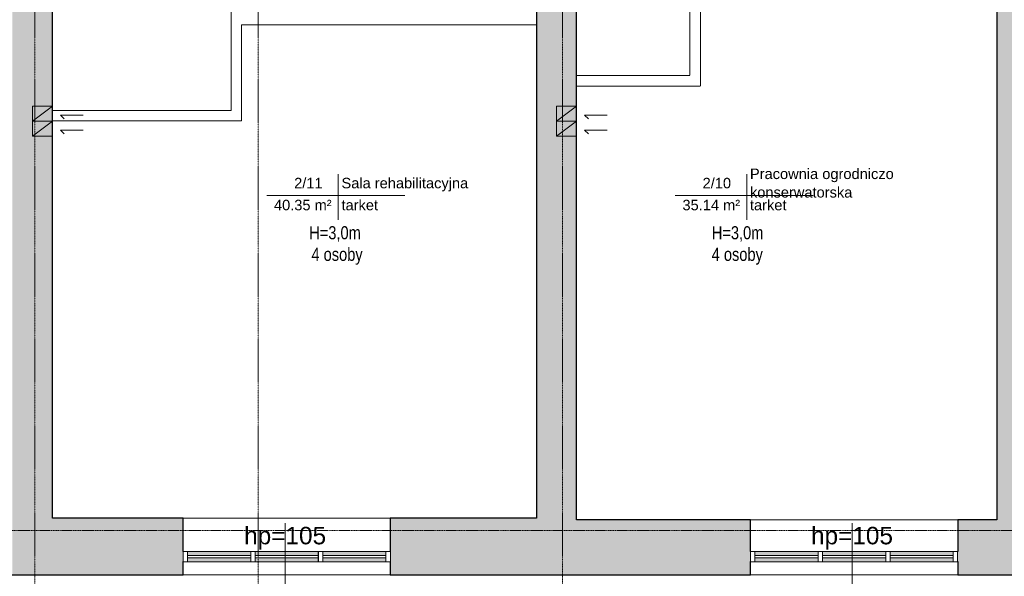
# Model space of a CAD drawing. Header units: inches. Extents: x -112469 to 885939, y -131046 to 286269.
# Tile 125 of 138: x 195415 to 206705, y -54228 to -47850. Entities that reach past the tile are written whole.
import ezdxf
from ezdxf import colors
from ezdxf.entities.mleader import LeaderData, LeaderLine
from ezdxf.math import Vec2, Vec3

# ---------------------------------------------------------------- set-up
doc = ezdxf.new("R2010")
doc.units = ezdxf.units.IN
doc.header["$MEASUREMENT"] = 0
doc.linetypes.add('Linia siatki', pattern=[0.9925, 0.47, -0.2175, 0.0875, -0.2175])
doc.linetypes.add('Ukryty', pattern=[0.714375, 0.47625, -0.238125])
for name, color, linetype, lineweight in [('_IS_kan san_opis', 34, 'Continuous', 25), ('A-AREA-IDEN', 251, 'Continuous', 9), ('A-DETL', 251, 'Continuous', 9), ('A-DETL-HDLN', 251, 'Ukryty', 9), ('A-DETL-THIN', 251, 'Continuous', 9), ('A-GLAZ', 251, 'Continuous', 9), ('A-WALL', 251, 'Continuous', 9), ('A-WALL-PATT', 254, 'Continuous', 25), ('G-ANNO-TEXT', 251, 'Continuous', 9), ('I-WALL', 251, 'Continuous', 9), ('S-GRID', 251, 'Continuous', 9)]:
    doc.layers.add(name, color=color, linetype=linetype, lineweight=lineweight)
doc.styles.add('Arial_1', font='arial.ttf', dxfattribs={"height": 12})
doc.styles.add('Arial_4', font='arial.ttf', dxfattribs={"width": 0.8, "height": 18})
doc.styles.add('Arial_5', font='arial.ttf', dxfattribs={"height": 20})
doc.styles.get("Standard").update_dxf_attribs({"font": 'arial.ttf'})

# ---------------------------------------------------------------- blocks, each defined once
blk = doc.blocks.new('Etyk_pom_1_mala - Etyk_pom_1_mala-219433-6_Poziom posadzka II pietra')
at = {"layer": 'A-AREA-IDEN'}
for p, q in [((-0.096, 0.144), (-0.096, -0.378)), ((-0.915, -0.101), (0.666, -0.101))]:
    blk.add_line(p, q, dxfattribs=at)
blk = doc.blocks.new('Aluminum_2 szybowe - 160x140 wymiana-631481-6_Poziom posadzka II pietra')
at = {"layer": 'A-GLAZ'}
h = blk.add_hatch(color=256, dxfattribs=at)
h.paths.add_polyline_path([(-132.1, -19.2), (-59.7, -19.2), (-59.7, -14.7), (-132.1, -14.7)])
h.paths.add_polyline_path([(-132.1, -12.2), (-59.7, -12.2), (-59.7, -7.7), (-132.1, -7.7)])
h = blk.add_hatch(color=256, dxfattribs=at)
h.paths.add_polyline_path([(17.8, -19.2), (17.8, -14.7), (-54.6, -14.7), (-54.6, -19.2)])
h.paths.add_polyline_path([(-54.6, -12.2), (17.8, -12.2), (17.8, -7.7), (-54.6, -7.7)])
at = {"layer": 'A-GLAZ', "lineweight": 18}
for p, q in [((-137.2, -7.7), (-132.1, -7.7)), ((-137.2, -19.2), (-137.2, -7.7)), ((-132.1, -7.7), (-132.1, -19.2)), ((-59.7, -7.7), (-54.6, -7.7)), ((-59.7, -19.2), (-59.7, -7.7)), ((-54.6, -7.7), (-54.6, -19.2)), ((17.8, -7.7), (22.8, -7.7)), ((17.8, -19.2), (17.8, -7.7)), ((22.8, -7.7), (22.8, -19.2)), ((-132.1, -19.2), (-137.2, -19.2)), ((-132.1, -12.2), (-59.7, -12.2)), ((-132.1, -14.7), (-132.1, -12.2)), ((-59.7, -14.7), (-132.1, -14.7)), ((-59.7, -12.2), (-59.7, -14.7)), ((-54.6, -19.2), (-59.7, -19.2)), ((-54.6, -12.2), (17.8, -12.2)), ((-54.6, -14.7), (-54.6, -12.2)), ((17.8, -14.7), (-54.6, -14.7)), ((17.8, -12.2), (17.8, -14.7)), ((22.8, -19.2), (17.8, -19.2))]:
    blk.add_line(p, q, dxfattribs=at)
at = {"layer": 'A-GLAZ'}
for p, q in [((-59.7, -7.7), (-132.1, -7.7)), ((17.8, -7.7), (-54.6, -7.7)), ((-132.1, -19.2), (-59.7, -19.2)), ((-54.6, -19.2), (17.8, -19.2))]:
    blk.add_line(p, q, dxfattribs=at)
blk = doc.blocks.new('Aluminum_2 szybowe - 160x140 wymiana-631342-6_Poziom posadzka II pietra')
at = {"layer": 'A-GLAZ'}
h = blk.add_hatch(color=256, dxfattribs=at)
h.paths.add_polyline_path([(-59.7, 20.2), (-132.1, 20.2), (-132.1, 15.7), (-59.7, 15.7)])
h.paths.add_polyline_path([(-132.1, 13.2), (-132.1, 8.7), (-59.7, 8.7), (-59.7, 13.2)])
h = blk.add_hatch(color=256, dxfattribs=at)
h.paths.add_polyline_path([(-54.6, 20.2), (-54.6, 15.7), (17.8, 15.7), (17.8, 20.2)])
h.paths.add_polyline_path([(-54.6, 13.2), (-54.6, 8.7), (17.8, 8.7), (17.8, 13.2)])
at = {"layer": 'A-GLAZ', "lineweight": 18}
for p, q in [((-132.1, 20.2), (-137.2, 20.2)), ((-137.2, 20.2), (-137.2, 8.7)), ((-132.1, 8.7), (-132.1, 20.2)), ((-59.7, 15.7), (-132.1, 15.7)), ((-132.1, 15.7), (-132.1, 13.2)), ((-132.1, 13.2), (-59.7, 13.2)), ((-54.6, 20.2), (-59.7, 20.2)), ((-59.7, 20.2), (-59.7, 8.7)), ((-59.7, 13.2), (-59.7, 15.7)), ((-54.6, 8.7), (-54.6, 20.2)), ((17.8, 15.7), (-54.6, 15.7)), ((-54.6, 15.7), (-54.6, 13.2)), ((-54.6, 13.2), (17.8, 13.2)), ((22.8, 20.2), (17.8, 20.2)), ((17.8, 20.2), (17.8, 8.7)), ((17.8, 13.2), (17.8, 15.7)), ((22.8, 8.7), (22.8, 20.2)), ((-137.2, 8.7), (-132.1, 8.7)), ((-59.7, 8.7), (-54.6, 8.7)), ((17.8, 8.7), (22.8, 8.7))]:
    blk.add_line(p, q, dxfattribs=at)
at = {"layer": 'A-GLAZ'}
for p, q in [((-132.1, 20.2), (-59.7, 20.2)), ((-54.6, 20.2), (17.8, 20.2)), ((-59.7, 8.7), (-132.1, 8.7)), ((17.8, 8.7), (-54.6, 8.7))]:
    blk.add_line(p, q, dxfattribs=at)
blk = doc.blocks.new('2 PIĘTRO')
at = {"layer": 'A-WALL-PATT', "lineweight": 9}
h = blk.add_hatch(color=251, dxfattribs=at)
h.paths.add_polyline_path([(192263.54, -20075.71), (192723.54, -20075.71), (192723.54, -11615.71), (192263.54, -11615.71), (192263.54, -19425.71)])
h.paths.add_polyline_path([(192263.54, -10165.71), (192723.54, -10165.71), (192723.54, -4045.71), (192263.54, -4045.71), (192263.54, -10160.72)])
h = blk.add_hatch(color=251, dxfattribs=at)
h.paths.add_polyline_path([(198273.54, -19445.71), (198733.54, -19445.71), (198733.54, -11555.71), (198273.54, -11555.71), (198273.54, -19425.71)])
h.paths.add_polyline_path([(198273.54, -10105.71), (198733.54, -10105.71), (198733.54, -4045.71), (198273.54, -4045.71), (198273.54, -9567.62)])
h = blk.add_hatch(color=251, dxfattribs=at)
h.paths.add_polyline_path([(203753.54, -19445.71), (203953.54, -19445.71), (203953.54, -12155.71), (203553.54, -12155.71), (203553.54, -19445.71)])
h.paths.add_polyline_path([(203553.54, -9885.71), (203953.54, -9885.71), (203953.54, -4975.71), (203553.54, -4975.71), (203553.54, -9567.62)])
h = blk.add_hatch(color=251, dxfattribs=at)
h.paths.add_polyline_path([(196598.14, -20075.71), (198273.54, -20075.71), (198273.54, -19425.71), (196598.14, -19425.71), (196598.14, -19925.71)])
h.paths.add_polyline_path([(192723.54, -20075.71), (194223.54, -20075.71), (194223.54, -19425.71), (192723.54, -19425.71), (192723.54, -19925.71)])
h = blk.add_hatch(color=251, dxfattribs=at)
h.paths.add_polyline_path([(203170.21, -20075.71), (203753.54, -20075.71), (203753.54, -19445.71), (203103.54, -19445.71), (203103.54, -20075.71)])
h.paths.add_polyline_path([(198273.54, -20075.71), (200728.94, -20075.71), (200728.94, -19445.71), (198273.54, -19445.71)])
at = {"layer": 'A-DETL', "color": 251, "lineweight": 18}
for p, q in [((192723.54, -14706.7), (192493.54, -14878.79)), ((192493.54, -14706.7), (192493.54, -14878.79)), ((192723.54, -14706.7), (192493.54, -14706.7)), ((192723.54, -14878.79), (192723.54, -14706.7)), ((198733.54, -14706.7), (198503.54, -14878.79)), ((198503.54, -14706.7), (198503.54, -14878.79)), ((198733.54, -14706.7), (198503.54, -14706.7)), ((198733.54, -14878.79), (198733.54, -14706.7)), ((192723.54, -14878.79), (192493.54, -15050.88)), ((192493.54, -14878.79), (192493.54, -15050.88)), ((192723.54, -14878.79), (192493.54, -14878.79)), ((192723.54, -14878.79), (192493.54, -14878.79)), ((192723.54, -15050.88), (192723.54, -14878.79)), ((192816.28, -14809.4), (192858.71, -14851.83)), ((192816.28, -14809.4), (193076.28, -14809.4)), ((198733.54, -14878.79), (198503.54, -15050.88)), ((198503.54, -14878.79), (198503.54, -15050.88)), ((198733.54, -14878.79), (198503.54, -14878.79)), ((198733.54, -14878.79), (198503.54, -14878.79)), ((198733.54, -15050.88), (198733.54, -14878.79)), ((198826.28, -14809.4), (198868.71, -14851.83)), ((198826.28, -14809.4), (199086.28, -14809.4)), ((192816.28, -14981.49), (192858.71, -15023.92)), ((192816.28, -14981.49), (193076.28, -14981.49)), ((198826.28, -14981.49), (198868.71, -15023.92)), ((198826.28, -14981.49), (199086.28, -14981.49)), ((192723.54, -15050.88), (192493.54, -15050.88)), ((198733.54, -15050.88), (198503.54, -15050.88))]:
    blk.add_line(p, q, dxfattribs=at)
at = {"layer": 'A-DETL-HDLN', "color": 251}
for p, q in [((194773.54, -14755.71), (194773.54, -12155.71)), ((200033.54, -14355.71), (200033.54, -12155.71)), ((200153.54, -14475.71), (200153.54, -12155.71)), ((194893.54, -13775.71), (194893.54, -14875.71)), ((198273.54, -13775.71), (194893.54, -13775.71)), ((198733.54, -14355.71), (200033.54, -14355.71)), ((198733.54, -14475.71), (200153.54, -14475.71)), ((192723.54, -14755.71), (194773.54, -14755.71)), ((192723.54, -14875.71), (194893.54, -14875.71))]:
    blk.add_line(p, q, dxfattribs=at)
at = {"layer": 'A-DETL-THIN', "color": 251}
for p, q in [((195393.54, -20683.35), (195393.54, -19483.35)), ((201893.54, -20683.35), (201893.54, -19483.35))]:
    blk.add_line(p, q, dxfattribs=at)
at = {"layer": 'A-WALL', "color": 251, "lineweight": 25}
for p, q in [((192723.54, -19425.71), (192723.54, -12155.71)), ((198273.54, -12155.71), (198273.54, -19425.71)), ((198733.54, -19445.71), (198733.54, -12155.71)), ((194223.54, -19425.71), (192723.54, -19425.71)), ((194223.54, -19811.41), (194223.54, -19425.71)), ((196598.14, -19425.71), (196598.14, -19811.41)), ((198273.54, -19425.71), (196598.14, -19425.71)), ((200728.94, -19445.71), (198733.54, -19445.71)), ((200728.94, -19811.41), (200728.94, -19445.71)), ((203103.54, -19445.71), (203103.54, -19811.41)), ((203553.54, -19445.71), (203103.54, -19445.71)), ((194223.54, -20075.71), (194223.54, -19925.71)), ((196598.14, -19925.71), (196598.14, -20075.71)), ((200728.94, -20075.71), (200728.94, -19925.71)), ((203103.54, -19925.71), (203103.54, -20075.71)), ((190378.14, -20075.71), (194223.54, -20075.71)), ((196598.14, -20075.71), (200728.94, -20075.71)), ((203103.54, -20075.71), (209533.54, -20075.71))]:
    blk.add_line(p, q, dxfattribs=at)
at = {"layer": 'A-WALL', "color": 251}
for p, q in [((194223.54, -19425.71), (196598.14, -19425.71)), ((200728.94, -19445.71), (203103.54, -19445.71)), ((196598.14, -20075.71), (194223.54, -20075.71)), ((203103.54, -20075.71), (200728.94, -20075.71))]:
    blk.add_line(p, q, dxfattribs=at)
at = {"layer": 'I-WALL', "color": 251, "lineweight": 25}
blk.add_line((203553.54, -12155.71), (203553.54, -19445.71), dxfattribs=at)
at = {"layer": 'S-GRID', "color": 251, "linetype": 'Linia siatki'}
for p, q in [((192523.54, -349.63), (192523.54, -23392.42)), ((195083.54, -349.63), (195083.54, -23392.42)), ((198573.54, -349.63), (198573.54, -23392.42)), ((178601.56, -19568.21), (213831.77, -19568.21))]:
    blk.add_line(p, q, dxfattribs=at)
at = {"layer": 'A-AREA-IDEN', "color": 251, "xscale": 999.9999999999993, "yscale": 999.9999999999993, "zscale": 999.9999999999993}
for p in [(196097.15, -15629.25), (200780.91, -15629.25)]:
    blk.add_blockref('Etyk_pom_1_mala - Etyk_pom_1_mala-219433-6_Poziom posadzka II pietra', p, dxfattribs=at)
at = {"layer": 'A-GLAZ', "color": 251, "xscale": 10, "yscale": 10, "zscale": 10, "rotation": 180}
for p in [(194451.94, -19724.15), (195226.54, -19724.15)]:
    blk.add_blockref('Aluminum_2 szybowe - 160x140 wymiana-631342-6_Poziom posadzka II pietra', p, dxfattribs=at)
at = {"layer": 'A-GLAZ', "color": 251, "xscale": 10, "yscale": 10, "zscale": 10}
for p in [(202100.54, -19734.15), (202875.14, -19734.15)]:
    blk.add_blockref('Aluminum_2 szybowe - 160x140 wymiana-631481-6_Poziom posadzka II pietra', p, dxfattribs=at)
at = {"layer": 'A-AREA-IDEN', "color": 251, "char_height": 120, "attachment_point": 1, "style": 'Arial_1'}
for s, insert, width in [('Pracownia ogrodniczo', (200721.79, -15421.54), 2124.4719), ('2/11', (195495.24, -15527.54), 424.8944), ('Sala rehabilitacyjna', (196038.02, -15527.54), 1891.9825), ('2/10', (200179, -15527.54), 424.8944), ('konserwatorska', (200721.79, -15633.2), 1531.2231), ('40.35 m²', (195263.88, -15779.25), 857.8056), ('tarket', (196038.02, -15779.25), 553.1644), ('35.14 m²', (199947.64, -15779.25), 857.8056), ('tarket', (200721.79, -15779.25), 553.1644)]:
    blk.add_mtext(s, dxfattribs=dict(at, insert=insert, width=width))
at = {"layer": 'G-ANNO-TEXT', "color": 251, "attachment_point": 1}
for s, insert, char_height, width, style in [('H=3,0m', (195668.14, -16081.7), 150, 913.9237, 'Arial_4'), ('H=3,0m', (200284.39, -16081.7), 150, 913.9237, 'Arial_4'), ('4 osoby', (195693.7, -16329.28), 150, 873.8394, 'Arial_4'), ('4 osoby', (200282.93, -16329.28), 150, 873.8394, 'Arial_4'), ('hp=105', (194921.9, -19527.18), 200, 1162.4469, 'Arial_5'), ('hp=105', (201421.9, -19527.18), 200, 1162.4469, 'Arial_5')]:
    blk.add_mtext(s, dxfattribs=dict(at, insert=insert, char_height=char_height, width=width, style=style))

msp = doc.modelspace()

# ---------------------------------------------------------------- block references
msp.add_blockref('2 PIĘTRO', (3067, -34134))

# ---------------------------------------------------------------- next in the draw order: leaders
at = {"layer": '_IS_kan san_opis', "ltscale": 15}
ml = msp.add_multileader_mtext('Standard', dxfattribs=at)
ml.set_content('{\\fArial Narrow|b0|i0|c238|p34;Wyprowadzić na dach\\Pi zakończyć wywiewką ∅110}', color=256)
ml.set_leader_properties()
ml.build(insert=Vec2(0, 0))
ml.multileader.update_dxf_attribs({"text_left_attachment_type": 6, "text_right_attachment_type": 6, "dogleg_length": 0.36, "arrow_head_size": 0.18})
ctx = ml.context
ctx.base_point, ctx.char_height, ctx.arrow_head_size, ctx.landing_gap_size, ctx.plane_origin = Vec3(196250, -47494), 150, 0.18, 0.09, Vec3(195105, -52595)
ctx.left_attachment, ctx.right_attachment = 6, 6
notes = []
notes.append((ctx, [(0, (1, 1, 0), (196249, -47494), (1, 0), 0.36, [(0, [(195188, -46360)], 0, [])])]))
ctx.mtext.insert, ctx.mtext.line_spacing_style, ctx.mtext.flow_direction = Vec3(196250, -47300), 2, 5
ml = msp.add_multileader_mtext('Standard', dxfattribs=at)
ml.set_content('{\\fArial Narrow|b0|i0|c238|p34;Wyprowadzić na dach\\Pi zakończyć wywiewką ∅110}', color=256)
ml.set_leader_properties()
ml.build(insert=Vec2(0, 0))
ml.multileader.update_dxf_attribs({"text_left_attachment_type": 6, "text_right_attachment_type": 6, "dogleg_length": 0.36, "arrow_head_size": 0.18})
ctx = ml.context
ctx.base_point, ctx.char_height, ctx.arrow_head_size, ctx.landing_gap_size, ctx.plane_origin = Vec3(203314, -47493), 150, 0.18, 0.09, Vec3(204693, -51437)
ctx.left_attachment, ctx.right_attachment, ctx.text_align_type = 6, 6, 2
notes.append((ctx, [(0, (1, 1, 0), (205473, -47493), (-1, 0), 0.36, [(0, [(206375, -46425)], 0, [])])]))
ctx.mtext.insert, ctx.mtext.alignment, ctx.mtext.line_spacing_style, ctx.mtext.flow_direction = Vec3(205472, -47299), 3, 2, 5
for ctx, leaders in notes:
    for number, flags, end, landing, length, lines in leaders:
        leader = LeaderData()
        leader.index, (leader.has_last_leader_line, leader.has_dogleg_vector, leader.attachment_direction) = number, flags
        leader.last_leader_point, leader.dogleg_vector, leader.dogleg_length = Vec3(end), Vec3(landing), length
        for number, points, colour, breaks in lines:
            line = LeaderLine()
            line.index, line.vertices, line.color, line.breaks = number, Vec3.list(points), colors.encode_raw_color(colour), breaks
            leader.lines.append(line)
        ctx.leaders.append(leader)

doc.saveas('drawing.dxf')
